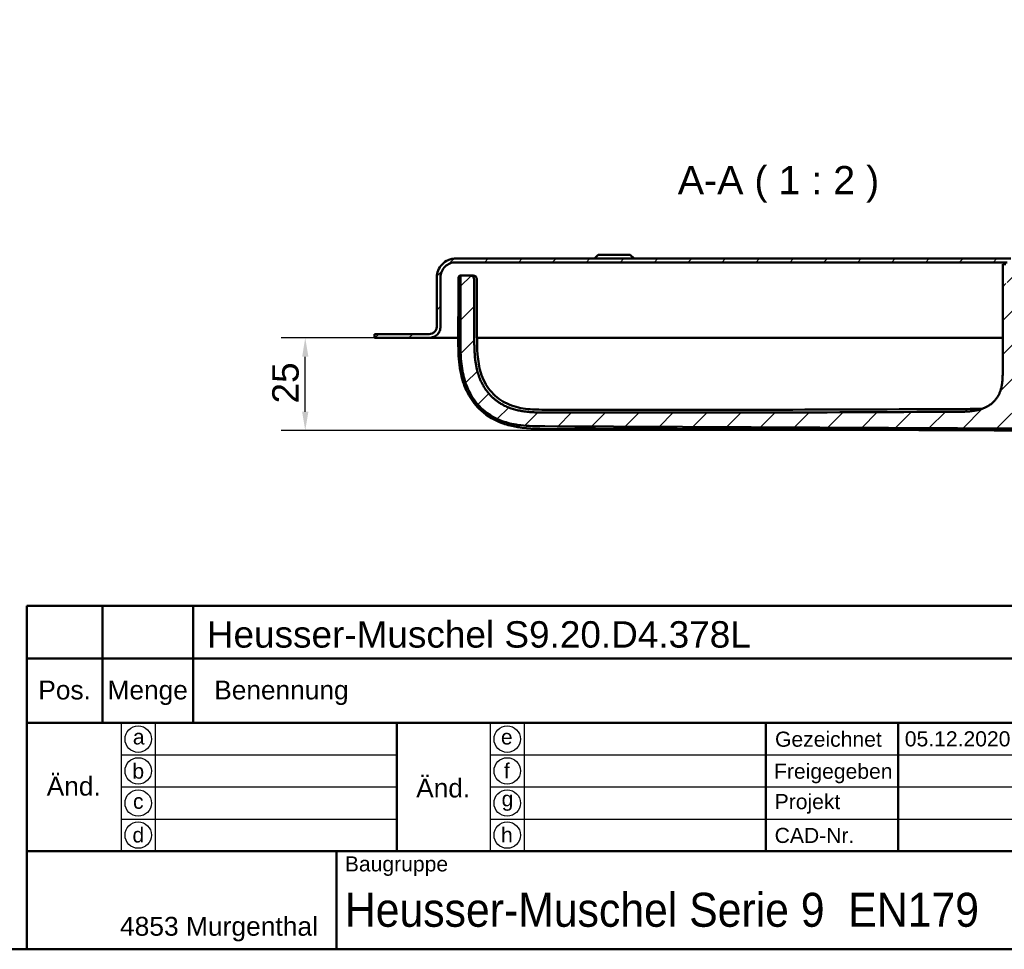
# Model space of a CAD drawing. Header units: millimetres. Extents: x 20 to 833, y 20 to 574.
# Tile 15 of 21: x 438 to 699, y 20 to 266. Entities that reach past the tile are written whole.
import ezdxf
from ezdxf.enums import TextEntityAlignment as Align

# ---------------------------------------------------------------- set-up
doc = ezdxf.new("R2010")
doc.units = ezdxf.units.MM
doc.header["$LTSCALE"] = 2
for name, color, linetype, lineweight in [('Bemaßungen(DIN)', 7, 'Continuous', 25), ('Sichtbare Kanten(DIN)', 7, 'Continuous', 50), ('Skizziergeometrie(DIN)', 7, 'Continuous', 50), ('Skizzierlinie(DIN)', 7, 'Continuous', 25), ('Symbole(DIN)', 7, 'Continuous', 25)]:
    doc.layers.add(name, color=color, linetype=linetype, lineweight=lineweight)
doc.layers.add('Schraffur', color=179, linetype='Continuous', lineweight=9, true_color=0x1e1e47)
doc.styles.add('Aktuell-DIN', font='arial.ttf')
doc.styles.add('Aktuell-DINGroßer Text', font='arial.ttf')
doc.styles.add('STANDARD-DIN~0', font='arial.ttf')
doc.styles.add('Textstil10', font='arial.ttf')
doc.styles.add('Textstil41', font='arial.ttf', dxfattribs={"width": 0.8})
doc.styles.add('Textstil83', font='arial.ttf', dxfattribs={"width": 0.8})
doc.dimstyles.new('CAD-LAN', dxfattribs={"dimscale": 2, "dimtxt": 3.5, "dimasz": 2.5, "dimexe": 3.175, "dimexo": 0, "dimgap": 0.8, "dimtad": 1, "dimrnd": 1e-08, "dimtxsty": 'STANDARD-DIN~0', "dimcen": 0.09, "dimdle": 10, "dimclrd": 250, "dimclre": 250, "dimclrt": 250, "dimadec": 0, "dimazin": 2, "dimtfac": 1, "dimtmove": 0, "dimatfit": 3, "dimfxl": 1, "dimtolj": 1, "dimtzin": 0, "dimlwd": 25, "dimlwe": 25, "dimarcsym": 0})

# ---------------------------------------------------------------- blocks, each defined once
blk = doc.blocks.new('Ränder Standardrahmen')
at = {"layer": 'Skizziergeometrie(DIN)', "flags": 128}
blk.add_lwpolyline([(10, 10), (10, 287), (410, 287), (410, 10), (10, 10)], dxfattribs=at)
blk = doc.blocks.new('Schriftfelder Heusser')
at = {"layer": 'Skizziergeometrie(DIN)'}
for p, q in [((101, 229.92), (101, 236.92)), ((101, 236.92), (291, 236.92)), ((111, 229.92), (111, 236.92)), ((123, 229.92), (123, 236.92)), ((101, 191.42), (101, 229.92)), ((101, 229.92), (291, 229.92)), ((111, 229.92), (111, 221.42)), ((123, 229.92), (123, 221.42)), ((101, 221.42), (291, 221.42)), ((150, 221.42), (150, 204.42)), ((198.85, 221.42), (198.85, 204.42)), ((216.35, 221.42), (216.35, 204.42)), ((101, 204.42), (291, 204.42)), ((142, 204.42), (142, 191.42)), ((291, 191.42), (101, 191.42))]:
    blk.add_line(p, q, dxfattribs=at)
at = {"layer": 'Skizzierlinie(DIN)'}
for p, q in [((113.5, 221.42), (113.5, 204.42)), ((118, 221.42), (118, 204.42)), ((162.35, 221.42), (162.35, 204.42)), ((166.85, 221.42), (166.85, 204.42)), ((113.5, 217.17), (150, 217.17)), ((162.35, 217.17), (278, 217.17)), ((113.5, 212.92), (150, 212.92)), ((162.35, 212.92), (278, 212.92)), ((113.5, 208.67), (150, 208.67)), ((162.35, 208.67), (278, 208.67))]:
    blk.add_line(p, q, dxfattribs=at)
for centre in [(115.75, 219.25), (164.6, 219.25), (115.75, 215.04), (164.6, 215.04), (115.75, 210.79), (164.6, 210.79), (115.75, 206.54), (164.6, 206.54)]:
    blk.add_circle(centre, 1.75, dxfattribs=at)
at = {"layer": 'Symbole(DIN)', "color": 179, "true_color": 0x262659, "style": 'Aktuell-DIN'}
for s, insert, char_height, attachment_point in [('Pos.', (106, 227), 2.489, 2), ('Menge', (117, 227), 2.489, 2), ('Benennung', (125.81, 225.38), 2.489, 4), ('\\fArial|b0|i0;Gezeichnet', (200.05, 219.23), 2, 4), ('\\fArial|b0|i0;a', (115.81, 219.53), 2, 5), ('\\fArial|b0|i0;e', (164.54, 219.53), 2, 5), ('\\fArial|b0|i0;b', (115.75, 215), 2, 5), ('\\fArial|b0|i0;f', (164.55, 215.06), 2, 5), ('\\fArial|b0|i0;Freigegeben', (199.92, 216), 2, 1), ('\\fArial|b0|i0;c', (115.75, 211.01), 2, 5), ('\\fArial|b0|i0;g', (164.63, 211.05), 2, 5), ('\\fArial|b0|i0;Projekt', (200, 211.98), 2, 1), ('\\fArial|b0|i0;d', (115.76, 206.55), 2, 5), ('\\fArial|b0|i0;h', (164.55, 206.57), 2, 5), ('\\fArial|b0|i0;CAD-Nr.', (200, 207.5), 2, 1), ('\\fArial|b0|i0;\\H2.0000;Baugruppe', (143.1, 203.73), 2, 1), ('\\fArial|b0|i0;\\H2.5000;4853 Murgenthal', (113.33, 192.46), 2.5, 7)]:
    blk.add_mtext(s, dxfattribs=dict(at, insert=insert, char_height=char_height, attachment_point=attachment_point))
at = {"layer": 'Symbole(DIN)', "color": 179, "true_color": 0x262659, "char_height": 2.489, "width": 12.3494, "attachment_point": 5, "style": 'Aktuell-DIN'}
for insert in [(107.21, 213), (156.12, 212.76)]:
    blk.add_mtext('Änd.', dxfattribs=dict(at, insert=insert))
at = {"layer": 'Symbole(DIN)', "color": 7, "insert": (143.1, 196.62), "char_height": 4.5, "width": 90.18, "attachment_point": 4, "style": 'Aktuell-DIN'}
blk.add_mtext('\\fArial|b0|i0;\\W0.90;\\H4.5000;Heusser-Muschel Serie 9  EN179', dxfattribs=at)
at = {"layer": 'Symbole(DIN)', "color": 179, "true_color": 0x262659, "style": 'Textstil10'}
blk.add_attdef('ERSTELLUNGSDATUM_001', (217.23, 218.29), '', height=2, dxfattribs=at)
at = {"layer": 'Symbole(DIN)', "color": 179, "true_color": 0x262659}
for tag, height, style, p in [('AUTOR', 2.49, 'Aktuell-DIN', (240.03, 219.26)), ('KONTROLLDATUM', 2, 'Textstil10', (217.42, 215.04)), ('KONTROLLIERT_VON', 2, 'Textstil10', (239.98, 215.05))]:
    blk.add_attdef(tag, text='', height=height, dxfattribs=dict(at, style=style)).set_placement(p, align=Align.MIDDLE_LEFT)
at = {"layer": 'Symbole(DIN)', "color": 7, "style": 'Textstil83', "width": 0.8}
blk.add_attdef('Anfänglicher_Ansichtsmaßstab_001', (281.57, 213.34), '', height=2.3, dxfattribs=at)
at = {"layer": 'Symbole(DIN)', "color": 179, "true_color": 0x262659, "style": 'Textstil10'}
blk.add_attdef('PROJEKT', text='', height=2, dxfattribs=at).set_placement((217.77, 209.72), align=Align.BOTTOM_LEFT)
at = {"layer": 'Symbole(DIN)', "color": 7, "style": 'Textstil41', "width": 0.8}
blk.add_attdef('STATUS', text='', height=5, dxfattribs=at).set_placement((284.53, 195.86), align=Align.MIDDLE_CENTER)
blk = doc.blocks.new('*D26')
at = {"layer": 'Bemaßungen(DIN)', "color": 250, "linetype": 'Continuous', "lineweight": 25, "true_color": 0x3f3f3f, "transparency": 16777216}
for p, q in [((532.03, 181.95), (507.37, 181.95)), ((513.72, 162.4), (513.72, 176.95)), ((704.38, 157.4), (507.37, 157.4))]:
    blk.add_line(p, q, dxfattribs=at)
at = {"layer": 'Bemaßungen(DIN)', "color": 250, "linetype": 'Continuous', "true_color": 0x3f3f3f, "transparency": 16777216}
for points in [[(512.89, 176.95), (514.55, 176.95), (513.72, 181.95)], [(512.89, 162.4), (514.55, 162.4), (513.72, 157.4)]]:
    blk.add_solid(points, dxfattribs=at)
at = {"layer": 'Defpoints', "color": 0, "linetype": 'Continuous', "transparency": 16777216}
for p in [(513.72, 181.95), (532.03, 181.95), (704.38, 157.4)]:
    blk.add_point(p, dxfattribs=at)
at = {"layer": 'Bemaßungen(DIN)', "color": 250, "linetype": 'Continuous', "lineweight": 25, "true_color": 0x3f3f3f, "transparency": 16777216, "insert": (504.97, 164.57), "char_height": 7, "attachment_point": 1, "rotation": 90, "style": 'STANDARD-DIN~0'}
blk.add_mtext('\\A1;25', dxfattribs=at)

msp = doc.modelspace()

# ---------------------------------------------------------------- hatches: boundary and pattern name
at = {"layer": 'Schraffur'}
h = msp.add_hatch(dxfattribs=at)
h.set_pattern_fill('ANSI31', color=256, scale=50.8, style=0)
h.set_pattern_definition([(45, (0, 0), (-4.49013, 4.49013), [])])
edge = h.paths.add_edge_path()
edge.add_line((739.531, 197.95), (739.531, 184.95))
edge.add_spline(control_points=[(739.531, 184.95), (739.531, 184.741), (739.553, 184.534), (739.637, 184.132), (739.699, 183.939), (739.937, 183.391), (740.166, 183.064), (740.726, 182.524), (741.05, 182.312), (741.764, 182.023), (742.145, 181.95), (742.531, 181.95)], knot_values=[-0.4735831, -0.4735831, -0.4735831, -0.4735831, -0.4108832, -0.4108832, -0.3500812, -0.3500812, -0.2314327, -0.2314327, -0.1160757, -0.1160757, 0, 0, 0, 0], degree=3, periodic=0)
edge.add_line((742.531, 181.95), (746.031, 181.95))
edge.add_line((746.031, 181.95), (746.031, 182.92))
edge.add_line((746.031, 182.92), (745.031, 182.92))
edge.add_line((745.031, 182.92), (745.031, 182.95))
edge.add_line((745.031, 182.95), (742.531, 182.95))
edge.add_spline(control_points=[(742.531, 182.95), (742.392, 182.95), (742.254, 182.964), (741.986, 183.021), (741.857, 183.062), (741.492, 183.221), (741.274, 183.373), (740.914, 183.746), (740.773, 183.963), (740.58, 184.438), (740.532, 184.692), (740.532, 184.95)], knot_values=[-0.3157143, -0.3157143, -0.3157143, -0.3157143, -0.2739221, -0.2739221, -0.2333875, -0.2333875, -0.1542884, -0.1542884, -0.0773838, -0.0773838, 0, 0, 0, 0], degree=3, periodic=0)
edge.add_line((740.532, 184.95), (740.532, 197.95))
edge.add_spline(control_points=[(740.532, 197.95), (740.532, 198.298), (740.496, 198.644), (740.355, 199.314), (740.252, 199.636), (739.855, 200.548), (739.475, 201.094), (738.541, 201.994), (738, 202.346), (736.81, 202.828), (736.176, 202.95), (735.532, 202.95)], knot_values=[-0.7893052, -0.7893052, -0.7893052, -0.7893052, -0.6848053, -0.6848053, -0.5834686, -0.5834686, -0.3857211, -0.3857211, -0.1934595, -0.1934595, 0, 0, 0, 0], degree=3, periodic=0)
edge.add_line((735.532, 202.95), (726.531, 202.95))
edge.add_line((726.531, 202.95), (726.531, 204.45))
edge.add_line((726.531, 204.45), (726.031, 204.45))
edge.add_line((726.031, 204.45), (726.031, 201.15))
edge.add_line((726.031, 201.15), (725.531, 201.15))
edge.add_line((725.531, 201.15), (725.531, 201.95))
edge.add_line((725.531, 201.95), (722.531, 201.95))
edge.add_line((722.531, 201.95), (722.531, 201.15))
edge.add_line((722.531, 201.15), (723.281, 201.15))
edge.add_line((723.281, 201.15), (723.081, 200.95))
edge.add_line((723.081, 200.95), (723.081, 196.15))
edge.add_line((723.081, 196.15), (723.281, 195.95))
edge.add_line((723.281, 195.95), (723.031, 195.95))
edge.add_line((723.031, 195.95), (723.031, 200.75))
edge.add_line((723.031, 200.75), (722.831, 200.95))
edge.add_line((722.831, 200.95), (721.731, 200.95))
edge.add_line((721.731, 200.95), (721.531, 200.75))
edge.add_line((721.531, 200.75), (721.531, 201.95))
edge.add_line((721.531, 201.95), (722.517, 201.95))
edge.add_line((722.517, 201.95), (722.517, 202.85))
edge.add_line((722.517, 202.85), (721.081, 202.85))
edge.add_line((721.081, 202.85), (721.081, 201.95))
edge.add_line((721.081, 201.95), (720.631, 201.95))
edge.add_line((720.631, 201.95), (720.631, 203.65))
edge.add_line((720.631, 203.65), (721.531, 203.65))
edge.add_line((721.531, 203.65), (721.531, 204.25))
edge.add_line((721.531, 204.25), (721.031, 204.75))
edge.add_line((721.031, 204.75), (718.081, 204.75))
edge.add_line((718.081, 204.75), (718.081, 189.909))
edge.add_line((718.081, 189.909), (727.59, 189.909))
edge.add_line((727.59, 189.909), (728.574, 190.893))
edge.add_line((728.574, 190.893), (728.574, 198.95))
edge.add_line((728.574, 198.95), (728.574, 201.45))
edge.add_line((728.574, 201.45), (727.831, 201.45))
edge.add_line((727.831, 201.45), (727.831, 195.25))
edge.add_line((727.831, 195.25), (727.531, 194.95))
edge.add_line((727.531, 194.95), (724.831, 194.95))
edge.add_line((724.831, 194.95), (725.031, 195.15))
edge.add_line((725.031, 195.15), (725.031, 195.75))
edge.add_line((725.031, 195.75), (724.831, 195.95))
edge.add_line((724.831, 195.95), (725.131, 195.95))
edge.add_line((725.131, 195.95), (725.131, 195.45))
edge.add_line((725.131, 195.45), (725.231, 195.35))
edge.add_line((725.231, 195.35), (727.331, 195.35))
edge.add_line((727.331, 195.35), (727.531, 195.55))
edge.add_line((727.531, 195.55), (727.531, 201.95))
edge.add_line((727.531, 201.95), (735.531, 201.95))
edge.add_spline(control_points=[(735.531, 201.95), (735.81, 201.95), (736.087, 201.922), (736.623, 201.809), (736.88, 201.727), (737.61, 201.409), (738.046, 201.105), (738.766, 200.358), (739.048, 199.925), (739.434, 198.973), (739.531, 198.466), (739.531, 197.95)], knot_values=[-0.6314442, -0.6314442, -0.6314442, -0.6314442, -0.5478443, -0.5478443, -0.4667749, -0.4667749, -0.3085769, -0.3085769, -0.1547676, -0.1547676, 0, 0, 0, 0], degree=3, periodic=0)
h.paths.add_polyline_path([(721.531, 194.95), (721.531, 195.15), (721.731, 194.95)], flags=0)
edge = h.paths.add_edge_path()
edge.add_line((549.531, 184.95), (549.531, 197.95))
edge.add_spline(control_points=[(549.531, 197.95), (549.531, 198.228), (549.56, 198.505), (549.673, 199.041), (549.755, 199.299), (550.073, 200.029), (550.377, 200.465), (551.124, 201.185), (551.557, 201.467), (552.508, 201.852), (553.016, 201.95), (553.531, 201.95)], knot_values=[-0.6314442, -0.6314442, -0.6314442, -0.6314442, -0.5478443, -0.5478443, -0.4667749, -0.4667749, -0.3085769, -0.3085769, -0.1547676, -0.1547676, 0, 0, 0, 0], degree=3, periodic=0)
edge.add_line((553.531, 201.95), (699.531, 201.95))
edge.add_line((699.531, 201.95), (699.531, 195.55))
edge.add_line((699.531, 195.55), (699.731, 195.35))
edge.add_line((699.731, 195.35), (701.831, 195.35))
edge.add_line((701.831, 195.35), (701.931, 195.45))
edge.add_line((701.931, 195.45), (701.931, 195.95))
edge.add_line((701.931, 195.95), (702.231, 195.95))
edge.add_line((702.231, 195.95), (702.031, 195.75))
edge.add_line((702.031, 195.75), (702.031, 195.15))
edge.add_line((702.031, 195.15), (702.231, 194.95))
edge.add_line((702.231, 194.95), (699.531, 194.95))
edge.add_line((699.531, 194.95), (699.231, 195.25))
edge.add_line((699.231, 195.25), (699.231, 201.45))
edge.add_line((699.231, 201.45), (698.388, 201.45))
edge.add_line((698.388, 201.45), (698.388, 198.95))
edge.add_line((698.388, 198.95), (698.388, 173.534))
edge.add_spline(control_points=[(698.388, 173.534), (698.388, 169.088), (698.388, 165.529), (694.861, 162.399), (690.834, 162.382), (685.8, 162.36)], knot_values=[0, 0, 0, 0, 0, 0, 1, 1, 1, 1, 1, 1], degree=5, periodic=0)
edge.add_spline(control_points=[(685.8, 162.36), (649.604, 162.202), (613.407, 162.059), (577.21, 162.188)], knot_values=[0.0000183, 0.0000183, 0.0000183, 0.0000183, 10.8591286, 10.8591286, 10.8591286, 10.8591286], degree=3, periodic=0)
edge.add_spline(control_points=[(577.21, 162.188), (570.674, 162.211), (564.714, 162.24), (558.522, 167.916), (558.494, 174.397), (558.46, 182.488)], knot_values=[0, 0, 0, 0, 0, 0, 1, 1, 1, 1, 1, 1], degree=5, periodic=0)
edge.add_spline(control_points=[(558.46, 182.488), (558.43, 189.785), (558.413, 193.672), (558.412, 197.036)], knot_values=[0, 0, 0, 0, 1.0033721, 1.0033721, 1.0033721, 1.0033721], weights=[1.044297, 1.00552, 1.0006869, 1.0000845], degree=3, periodic=0)
edge.add_spline(control_points=[(558.412, 197.036), (558.412, 197.602), (558.412, 198.11), (558.099, 198.45), (557.577, 198.45), (557.001, 198.45)], knot_values=[0, 0, 0, 0, 0, 0, 1, 1, 1, 1, 1, 1], degree=5, periodic=0)
edge.add_line((557.001, 198.45), (555.412, 198.45))
edge.add_spline(control_points=[(555.412, 198.45), (555.306, 198.45), (555.198, 198.45), (555.065, 198.412), (555.027, 198.396), (554.962, 198.351), (554.936, 198.323), (554.888, 198.248), (554.873, 198.201), (554.846, 198.068), (554.846, 197.975), (554.846, 197.884)], knot_values=[-0.0997525, -0.0997525, -0.0997525, -0.0997525, -0.0687231, -0.0687231, -0.0556331, -0.0556331, -0.0432165, -0.0432165, -0.0273736, -0.0273736, -0.0000528, -0.0000528, -0.0000528, -0.0000528], degree=3, periodic=0)
edge.add_spline(control_points=[(554.846, 197.884), (554.846, 195.966), (554.842, 194.136), (554.836, 192.208), (554.83, 190.26), (554.822, 188.254), (554.814, 186.315), (554.809, 185.03), (554.803, 183.745), (554.798, 182.459)], knot_values=[0, 0, 0, 0, 0.4082996, 0.4082996, 0.4082996, 0.82096, 0.82096, 0.82096, 1.0946134, 1.0946134, 1.0946134, 1.0946134], degree=3, periodic=0)
edge.add_spline(control_points=[(554.798, 182.459), (554.793, 181.323), (554.786, 180.184), (554.815, 178.97), (554.843, 177.755), (554.905, 176.689), (554.992, 175.77), (555.167, 173.934), (555.45, 172.438), (555.853, 171.029), (557.467, 165.392), (561.09, 161.509), (566.381, 159.745), (567.704, 159.304), (569.109, 158.991), (570.836, 158.789), (571.699, 158.688), (572.702, 158.613), (573.844, 158.572), (574.985, 158.532), (576.056, 158.529), (577.126, 158.524)], knot_values=[0, 0, 0, 0, 0.2406476, 0.2406476, 0.2406476, 0.4812952, 0.4812952, 0.4812952, 0.9625904, 0.9625904, 0.9625904, 2.8877711, 2.8877711, 2.8877711, 3.3690663, 3.3690663, 3.3690663, 3.6097139, 3.6097139, 3.6097139, 3.8503615, 3.8503615, 3.8503615, 3.8503615], degree=3, periodic=0)
edge.add_line((577.126, 158.524), (704.599, 157.977))
edge.add_spline(control_points=[(704.599, 157.977), (706.065, 157.971), (707.533, 157.963), (709.092, 158.008), (710.652, 158.052), (712.034, 158.141), (713.388, 158.296)], knot_values=[0, 0, 0, 0, 0.4403832, 0.4403832, 0.4403832, 0.8807664, 0.8807664, 0.8807664, 0.8807664], degree=3, periodic=0)
edge.add_spline(control_points=[(713.388, 158.296), (715.168, 158.5), (716.778, 158.805), (718.292, 159.225)], knot_values=[0, 0, 0, 0, 0.5001725, 0.5001725, 0.5001725, 0.5001725], degree=3, periodic=0)
edge.add_spline(control_points=[(718.292, 159.225), (719.827, 159.652), (721.507, 160.267), (723.333, 161.071)], knot_values=[0, 0, 0, 0, 0.5374565, 0.5374565, 0.5374565, 0.5374565], degree=3, periodic=0)
edge.add_spline(control_points=[(723.333, 161.071), (723.797, 161.276), (724.131, 161.43), (724.534, 161.626), (724.937, 161.821), (725.332, 162.023), (725.725, 162.226), (725.824, 162.277), (725.922, 162.328), (726.02, 162.379), (726.315, 162.531), (726.611, 162.683), (726.908, 162.831), (726.958, 162.855), (727.007, 162.88), (727.057, 162.904), (727.107, 162.928), (727.157, 162.952), (727.207, 162.976), (727.456, 163.096), (727.707, 163.212), (727.964, 163.32), (728.016, 163.341), (728.067, 163.362), (728.117, 163.382)], knot_values=[0, 0, 0, 0, 0.1300988, 0.1300988, 0.1300988, 0.2601975, 0.2601975, 0.2601975, 0.2927222, 0.2927222, 0.2927222, 0.3902963, 0.3902963, 0.3902963, 0.4065586, 0.4065586, 0.4065586, 0.422821, 0.422821, 0.422821, 0.5041327, 0.5041327, 0.5041327, 0.5203951, 0.5203951, 0.5203951, 0.5203951], degree=3, periodic=0)
edge.add_spline(control_points=[(728.117, 163.382), (728.21, 163.418), (728.301, 163.453), (728.417, 163.528), (728.453, 163.559), (728.515, 163.64), (728.536, 163.686), (728.574, 163.829), (728.574, 163.934), (728.574, 164.038)], knot_values=[-0.0935252, -0.0935252, -0.0935252, -0.0935252, -0.0642653, -0.0642653, -0.0483657, -0.0483657, -0.0312512, -0.0312512, 0, 0, 0, 0], degree=3, periodic=0)
edge.add_line((728.574, 164.038), (728.574, 184.007))
edge.add_line((728.574, 184.007), (727.59, 184.992))
edge.add_line((727.59, 184.992), (718.081, 184.992))
edge.add_line((718.081, 184.992), (718.081, 169.75))
edge.add_line((718.081, 169.75), (708.981, 169.75))
edge.add_line((708.981, 169.75), (708.981, 204.75))
edge.add_line((708.981, 204.75), (706.031, 204.75))
edge.add_line((706.031, 204.75), (705.531, 204.25))
edge.add_line((705.531, 204.25), (705.531, 203.65))
edge.add_line((705.531, 203.65), (706.431, 203.65))
edge.add_line((706.431, 203.65), (706.431, 201.95))
edge.add_line((706.431, 201.95), (705.981, 201.95))
edge.add_line((705.981, 201.95), (705.981, 202.85))
edge.add_line((705.981, 202.85), (704.546, 202.85))
edge.add_line((704.546, 202.85), (704.546, 201.95))
edge.add_line((704.546, 201.95), (705.531, 201.95))
edge.add_line((705.531, 201.95), (705.531, 200.75))
edge.add_line((705.531, 200.75), (705.331, 200.95))
edge.add_line((705.331, 200.95), (704.231, 200.95))
edge.add_line((704.231, 200.95), (704.031, 200.75))
edge.add_line((704.031, 200.75), (704.031, 195.95))
edge.add_line((704.031, 195.95), (703.781, 195.95))
edge.add_line((703.781, 195.95), (703.981, 196.15))
edge.add_line((703.981, 196.15), (703.981, 200.95))
edge.add_line((703.981, 200.95), (703.781, 201.15))
edge.add_line((703.781, 201.15), (704.531, 201.15))
edge.add_line((704.531, 201.15), (704.531, 201.95))
edge.add_line((704.531, 201.95), (701.531, 201.95))
edge.add_line((701.531, 201.95), (701.531, 201.15))
edge.add_line((701.531, 201.15), (701.031, 201.15))
edge.add_line((701.031, 201.15), (701.031, 204.45))
edge.add_line((701.031, 204.45), (700.531, 204.45))
edge.add_line((700.531, 204.45), (700.531, 202.95))
edge.add_line((700.531, 202.95), (553.532, 202.95))
edge.add_spline(control_points=[(553.532, 202.95), (553.184, 202.95), (552.838, 202.915), (552.167, 202.774), (551.846, 202.671), (550.933, 202.273), (550.388, 201.893), (549.488, 200.96), (549.135, 200.418), (548.654, 199.229), (548.532, 198.595), (548.532, 197.95)], knot_values=[-0.7893052, -0.7893052, -0.7893052, -0.7893052, -0.6848053, -0.6848053, -0.5834686, -0.5834686, -0.3857211, -0.3857211, -0.1934595, -0.1934595, 0, 0, 0, 0], degree=3, periodic=0)
edge.add_line((548.532, 197.95), (548.532, 184.95))
edge.add_spline(control_points=[(548.532, 184.95), (548.532, 184.811), (548.517, 184.672), (548.461, 184.404), (548.42, 184.276), (548.261, 183.911), (548.109, 183.693), (547.735, 183.333), (547.519, 183.192), (547.043, 182.999), (546.789, 182.95), (546.532, 182.95)], knot_values=[-0.3157221, -0.3157221, -0.3157221, -0.3157221, -0.2739221, -0.2739221, -0.2333875, -0.2333875, -0.1542884, -0.1542884, -0.0773838, -0.0773838, -0.0000019, -0.0000019, -0.0000019, -0.0000019], degree=3, periodic=0)
edge.add_line((546.532, 182.95), (532.031, 182.95))
edge.add_line((532.031, 182.95), (532.031, 181.95))
edge.add_line((532.031, 181.95), (546.531, 181.95))
edge.add_spline(control_points=[(546.531, 181.95), (546.74, 181.95), (546.948, 181.971), (547.35, 182.056), (547.543, 182.118), (548.09, 182.356), (548.418, 182.584), (548.958, 183.144), (549.169, 183.469), (549.458, 184.183), (549.531, 184.563), (549.531, 184.95)], knot_values=[-0.4735831, -0.4735831, -0.4735831, -0.4735831, -0.4108832, -0.4108832, -0.3500812, -0.3500812, -0.2314327, -0.2314327, -0.1160757, -0.1160757, 0, 0, 0, 0], degree=3, periodic=0)
h.paths.add_polyline_path([(705.531, 195.15), (705.531, 194.95), (705.331, 194.95)], flags=0)

# ---------------------------------------------------------------- linework, layer by layer
at = {"layer": 'Sichtbare Kanten(DIN)'}
for p, q in [((591.281, 203.95), (590.281, 202.95)), ((591.281, 203.95), (599.781, 203.95)), ((599.781, 203.95), (600.781, 202.95)), ((553.531, 201.95), (699.531, 201.95)), ((700.531, 202.95), (553.532, 202.95)), ((699.231, 201.45), (698.388, 201.45)), ((698.388, 198.95), (698.388, 201.45)), ((698.388, 198.95), (698.388, 201.45)), ((555.412, 198.45), (557.001, 198.45)), ((557.001, 198.45), (557.704, 198.45)), ((698.388, 198.95), (698.388, 173.534)), ((698.388, 198.95), (698.388, 173.534)), ((548.531, 184.95), (548.531, 197.95)), ((548.532, 197.95), (548.532, 184.95)), ((549.531, 184.95), (549.531, 197.95)), ((546.532, 182.95), (532.031, 182.95)), ((532.031, 182.95), (532.031, 181.95)), ((532.031, 182.92), (532.031, 182.92)), ((532.031, 181.95), (532.031, 182.92)), ((548.531, 184.95), (548.532, 184.95)), ((532.031, 181.95), (546.531, 181.95)), ((532.031, 181.95), (532.031, 181.95)), ((554.215, 181.95), (546.531, 181.95)), ((572.07, 181.95), (559.191, 181.95)), ((698.388, 181.95), (572.07, 181.95)), ((704.599, 157.977), (577.126, 158.524))]:
    msp.add_line(p, q, dxfattribs=at)
for points, degree, knots in [([(553.532, 202.95), (553.184, 202.95), (552.838, 202.915), (552.167, 202.774), (551.846, 202.671), (550.933, 202.273), (550.388, 201.893), (549.488, 200.96), (549.135, 200.418), (548.654, 199.229), (548.532, 198.595), (548.532, 197.95)], 3, [-0.78930523, -0.78930523, -0.78930523, -0.78930523, -0.68480532, -0.68480532, -0.58346864, -0.58346864, -0.38572109, -0.38572109, -0.19345948, -0.19345948, 0, 0, 0, 0]), ([(549.531, 197.95), (549.531, 198.228), (549.56, 198.505), (549.673, 199.041), (549.755, 199.299), (550.073, 200.029), (550.377, 200.465), (551.124, 201.185), (551.557, 201.467), (552.508, 201.852), (553.016, 201.95), (553.531, 201.95)], 3, [-0.63144419, -0.63144419, -0.63144419, -0.63144419, -0.54784426, -0.54784426, -0.46677491, -0.46677491, -0.30857687, -0.30857687, -0.15476759, -0.15476759, 0, 0, 0, 0]), ([(713.384, 157.735), (709.029, 157.237), (704.622, 157.416), (692.903, 157.467), (685.567, 157.498), (656.223, 157.623), (634.215, 157.718), (603.954, 157.848), (595.701, 157.883), (581.255, 157.945), (574.959, 157.344), (567.619, 158.773), (566.371, 159.127), (563.181, 160.423), (561.297, 161.642), (558.546, 164.383), (557.516, 165.818), (555.913, 168.923), (555.335, 170.628), (554.489, 174.477), (554.313, 176.66), (554.164, 182.452), (554.253, 186.076), (554.271, 191.159), (554.276, 192.618), (554.282, 194.806), (554.284, 195.535), (554.284, 196.63), (554.282, 196.995), (554.286, 197.455), (554.288, 197.55), (554.294, 197.757), (554.3, 197.869), (554.322, 198.016), (554.332, 198.061), (554.368, 198.183), (554.402, 198.249), (554.488, 198.348), (554.541, 198.384), (554.649, 198.425), (554.696, 198.435), (554.78, 198.446), (554.814, 198.448), (554.868, 198.45), (554.888, 198.451), (554.929, 198.451), (554.95, 198.451), (554.971, 198.451)], 3, [0, 0, 0, 0, 1.3147732, 1.3147732, 3.5156069, 3.5156069, 10.1181079, 10.1181079, 12.5940457, 12.5940457, 14.4517512, 14.4517512, 14.8372417, 14.8372417, 15.4848677, 15.4848677, 16.0022412, 16.0022412, 16.5333209, 16.5333209, 17.1842684, 17.1842684, 18.2712861, 18.2712861, 18.7090006, 18.7090006, 18.9277979, 18.9277979, 19.037268, 19.037268, 19.0659314, 19.0659314, 19.1002429, 19.1002429, 19.1167144, 19.1167144, 19.1500843, 19.1500843, 19.1808225, 19.1808225, 19.1996381, 19.1996381, 19.21058, 19.21058, 19.2165994, 19.2165994, 19.2229076, 19.2229076, 19.2229076, 19.2229076]), ([(555.412, 198.45), (555.306, 198.45), (555.198, 198.45), (555.065, 198.412), (555.027, 198.396), (554.962, 198.351), (554.936, 198.323), (554.888, 198.248), (554.873, 198.201), (554.846, 198.068), (554.846, 197.975), (554.846, 197.884)], 3, [-0.099752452, -0.099752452, -0.099752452, -0.099752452, -0.068723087, -0.068723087, -0.055633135, -0.055633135, -0.043216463, -0.043216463, -0.027373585, -0.027373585, -0.000052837, -0.000052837, -0.000052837, -0.000052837]), ([(554.852, 198.441), (554.852, 198.441), (554.852, 198.441), (554.855, 198.441), (554.867, 198.443), (554.901, 198.446), (554.916, 198.448), (554.95, 198.45), (554.968, 198.451), (555.003, 198.452), (555.018, 198.452), (555.043, 198.453), (555.053, 198.453), (555.07, 198.453), (555.077, 198.453), (555.087, 198.453), (555.089, 198.453), (555.095, 198.453), (555.097, 198.453), (555.099, 198.453), (555.1, 198.453), (555.1, 198.453), (555.1, 198.453), (555.1, 198.453)], 3, [0.040889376, 0.040889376, 0.040889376, 0.040889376, 0.04351179, 0.04351179, 0.063943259, 0.063943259, 0.075266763, 0.075266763, 0.084557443, 0.084557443, 0.090252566, 0.090252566, 0.093339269, 0.093339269, 0.095419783, 0.095419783, 0.096311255, 0.096311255, 0.09697961, 0.09697961, 0.097042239, 0.097042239, 0.097097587, 0.097097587, 0.097097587, 0.097097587]), ([(555.018, 198.446), (555.013, 198.447), (555.007, 198.447), (555.002, 198.448), (554.996, 198.449), (554.99, 198.45), (554.989, 198.45)], 5, [1.370673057, 1.370673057, 1.370673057, 1.370673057, 1.370673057, 1.370673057, 1.391806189, 1.395873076, 1.395873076, 1.395873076, 1.395873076, 1.395873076, 1.395873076]), ([(554.996, 198.444), (554.996, 198.444), (554.997, 198.444), (555.001, 198.445), (555.009, 198.446), (555.038, 198.448), (555.057, 198.449), (555.102, 198.451), (555.121, 198.451), (555.155, 198.452), (555.167, 198.452), (555.189, 198.452), (555.198, 198.452), (555.207, 198.452)], 3, [0.04302321, 0.04302321, 0.04302321, 0.04302321, 0.048472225, 0.048472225, 0.065382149, 0.065382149, 0.082093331, 0.082093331, 0.090516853, 0.090516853, 0.094716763, 0.094716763, 0.097316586, 0.097316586, 0.097316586, 0.097316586]), ([(555.094, 198.446), (555.094, 198.446), (555.101, 198.446), (555.122, 198.448), (555.129, 198.448), (555.141, 198.449), (555.144, 198.449), (555.148, 198.449), (555.15, 198.449), (555.162, 198.449), (555.176, 198.45), (555.2, 198.45), (555.207, 198.45), (555.222, 198.451), (555.232, 198.451), (555.248, 198.451), (555.254, 198.451), (555.265, 198.451), (555.269, 198.451), (555.275, 198.451), (555.277, 198.451), (555.28, 198.451), (555.28, 198.451), (555.281, 198.451), (555.281, 198.451), (555.282, 198.451), (555.282, 198.451), (555.282, 198.451)], 3, [0.043257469, 0.043257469, 0.043257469, 0.043257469, 0.063911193, 0.063911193, 0.072195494, 0.072195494, 0.074953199, 0.074953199, 0.075872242, 0.075872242, 0.085106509, 0.085106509, 0.088411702, 0.088411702, 0.091991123, 0.091991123, 0.094059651, 0.094059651, 0.095367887, 0.095367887, 0.095908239, 0.095908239, 0.096110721, 0.096110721, 0.09616816, 0.09616816, 0.09618252, 0.09618252, 0.09618252, 0.09618252]), ([(555.18, 198.448), (555.18, 198.448), (555.19, 198.448), (555.222, 198.449), (555.23, 198.45), (555.248, 198.45), (555.255, 198.45), (555.269, 198.45), (555.275, 198.45), (555.289, 198.45), (555.297, 198.45), (555.311, 198.45), (555.315, 198.45), (555.323, 198.45), (555.326, 198.45), (555.329, 198.45), (555.33, 198.45), (555.331, 198.45), (555.331, 198.45), (555.331, 198.45)], 3, [0.041204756, 0.041204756, 0.041204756, 0.041204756, 0.068784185, 0.068784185, 0.076970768, 0.076970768, 0.082340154, 0.082340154, 0.085424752, 0.085424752, 0.08876935, 0.08876935, 0.090316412, 0.090316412, 0.091134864, 0.091134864, 0.091301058, 0.091301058, 0.091425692, 0.091425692, 0.091425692, 0.091425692]), ([(555.245, 198.449), (555.245, 198.449), (555.247, 198.449), (555.256, 198.449), (555.266, 198.449), (555.289, 198.45), (555.297, 198.45), (555.313, 198.45), (555.32, 198.45), (555.335, 198.45), (555.34, 198.45), (555.35, 198.45), (555.354, 198.45), (555.361, 198.45), (555.364, 198.45), (555.366, 198.45)], 3, [0.041130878, 0.041130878, 0.041130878, 0.041130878, 0.052585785, 0.052585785, 0.07295608, 0.07295608, 0.080887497, 0.080887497, 0.086067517, 0.086067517, 0.08868268, 0.08868268, 0.089993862, 0.089993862, 0.090808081, 0.090808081, 0.090808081, 0.090808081]), ([(555.292, 198.449), (555.292, 198.449), (555.293, 198.449), (555.299, 198.45), (555.309, 198.45), (555.335, 198.45), (555.34, 198.45), (555.35, 198.45), (555.355, 198.45), (555.365, 198.45), (555.368, 198.45), (555.374, 198.45), (555.375, 198.45), (555.379, 198.45), (555.381, 198.45), (555.384, 198.45), (555.385, 198.45), (555.388, 198.45), (555.389, 198.45), (555.39, 198.45), (555.39, 198.45), (555.39, 198.45), (555.39, 198.45), (555.39, 198.45)], 3, [0.042153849, 0.042153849, 0.042153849, 0.042153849, 0.051584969, 0.051584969, 0.077457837, 0.077457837, 0.082709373, 0.082709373, 0.08665462, 0.08665462, 0.088479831, 0.088479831, 0.089149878, 0.089149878, 0.089838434, 0.089838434, 0.090267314, 0.090267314, 0.090572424, 0.090572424, 0.090605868, 0.090605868, 0.090618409, 0.090618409, 0.090618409, 0.090618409]), ([(555.317, 198.449), (555.317, 198.449), (555.317, 198.449), (555.317, 198.449), (555.318, 198.449), (555.321, 198.449), (555.327, 198.45), (555.356, 198.45), (555.364, 198.45), (555.38, 198.45), (555.384, 198.45), (555.391, 198.45), (555.394, 198.45), (555.401, 198.45), (555.405, 198.45), (555.409, 198.45), (555.41, 198.45), (555.41, 198.45), (555.41, 198.45), (555.411, 198.45), (555.411, 198.45), (555.411, 198.45)], 3, [0.045423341, 0.045423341, 0.045423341, 0.045423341, 0.048719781, 0.048719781, 0.050905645, 0.050905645, 0.072892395, 0.072892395, 0.079342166, 0.079342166, 0.080984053, 0.080984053, 0.082214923, 0.082214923, 0.083325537, 0.083325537, 0.083462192, 0.083462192, 0.083530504, 0.083530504, 0.08354758, 0.08354758, 0.08354758, 0.08354758]), ([(555.319, 198.45), (555.319, 198.45), (555.322, 198.45), (555.337, 198.45), (555.344, 198.45), (555.359, 198.45), (555.364, 198.45), (555.373, 198.45), (555.377, 198.45), (555.386, 198.45), (555.389, 198.45), (555.395, 198.45), (555.397, 198.45), (555.401, 198.45), (555.403, 198.45), (555.405, 198.45)], 3, [0.042845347, 0.042845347, 0.042845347, 0.042845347, 0.063924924, 0.063924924, 0.077136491, 0.077136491, 0.081925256, 0.081925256, 0.085010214, 0.085010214, 0.086567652, 0.086567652, 0.087348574, 0.087348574, 0.087833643, 0.087833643, 0.087833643, 0.087833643]), ([(555.38, 198.45), (555.379, 198.45), (555.378, 198.45), (555.377, 198.45), (555.376, 198.45), (555.374, 198.45), (555.374, 198.45)], 5, [0.504286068, 0.504286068, 0.504286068, 0.504286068, 0.504286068, 0.504286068, 0.521884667, 0.544861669, 0.544861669, 0.544861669, 0.544861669, 0.544861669, 0.544861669]), ([(557.728, 198.45), (557.728, 198.45), (557.728, 198.45), (557.728, 198.45), (557.728, 198.45), (557.728, 198.45), (557.728, 198.45), (557.728, 198.45), (557.728, 198.45), (557.729, 198.45), (557.729, 198.45), (557.73, 198.45), (557.73, 198.45), (557.731, 198.45), (557.731, 198.45), (557.731, 198.45), (557.731, 198.45), (557.731, 198.45), (557.731, 198.45), (557.731, 198.45), (557.731, 198.45), (557.731, 198.45), (557.732, 198.45), (557.732, 198.45), (557.732, 198.45), (557.733, 198.45), (557.733, 198.45), (557.735, 198.45), (557.736, 198.45), (557.74, 198.45), (557.745, 198.45), (557.754, 198.45), (557.757, 198.45), (557.768, 198.45), (557.777, 198.45), (557.818, 198.45), (557.852, 198.45), (557.92, 198.449), (557.954, 198.449), (558.056, 198.446), (558.124, 198.443), (558.328, 198.425), (558.467, 198.403), (558.659, 198.329), (558.721, 198.297), (558.833, 198.219), (558.884, 198.171), (558.968, 198.063), (559.002, 198.002), (559.083, 197.814), (559.11, 197.676), (559.141, 197.372), (559.141, 197.201), (559.141, 197.032)], 3, [0, 0, 0, 0, 0.00007948, 0.00007948, 0.00023843, 0.00023843, 0.00055634, 0.00055634, 0.00119216, 0.00119216, 0.00247649, 0.00247649, 0.00263941, 0.00263941, 0.00267988, 0.00267988, 0.00270001, 0.00270001, 0.00272021, 0.00272021, 0.00274029, 0.00274029, 0.00278045, 0.00278045, 0.00286031, 0.00286031, 0.00317882, 0.00317882, 0.00381464, 0.00381464, 0.00640667, 0.00640667, 0.00768677, 0.00768677, 0.01025221, 0.01025221, 0.02044749, 0.02044749, 0.03062153, 0.03062153, 0.05097922, 0.05097922, 0.09220659, 0.09220659, 0.11272488, 0.11272488, 0.13329354, 0.13329354, 0.15379743, 0.15379743, 0.19482926, 0.19482926, 0.24572243, 0.24572243, 0.24572243, 0.24572243]), ([(554.846, 197.884), (554.846, 195.966), (554.842, 194.136), (554.836, 192.208), (554.83, 190.26), (554.822, 188.254), (554.814, 186.315), (554.809, 185.03), (554.803, 183.745), (554.798, 182.459)], 3, [0, 0, 0, 0, 0.4082996, 0.4082996, 0.4082996, 0.82096, 0.82096, 0.82096, 1.0946134, 1.0946134, 1.0946134, 1.0946134]), ([(546.531, 181.95), (546.74, 181.95), (546.948, 181.971), (547.35, 182.056), (547.543, 182.118), (548.09, 182.356), (548.418, 182.584), (548.958, 183.144), (549.169, 183.469), (549.458, 184.183), (549.531, 184.563), (549.531, 184.95)], 3, [-0.47358314, -0.47358314, -0.47358314, -0.47358314, -0.41088319, -0.41088319, -0.35008119, -0.35008119, -0.23143265, -0.23143265, -0.11607569, -0.11607569, 0, 0, 0, 0]), ([(548.532, 184.95), (548.532, 184.811), (548.517, 184.672), (548.461, 184.404), (548.42, 184.276), (548.261, 183.911), (548.109, 183.693), (547.735, 183.333), (547.519, 183.192), (547.043, 182.999), (546.789, 182.95), (546.532, 182.95)], 3, [-0.31572209, -0.31572209, -0.31572209, -0.31572209, -0.27392213, -0.27392213, -0.23338746, -0.23338746, -0.15428844, -0.15428844, -0.07738379, -0.07738379, -0.00000194, -0.00000194, -0.00000194, -0.00000194]), ([(577.126, 158.524), (576.056, 158.529), (574.985, 158.532), (573.844, 158.572), (572.702, 158.613), (571.699, 158.688), (570.836, 158.789), (569.109, 158.991), (567.704, 159.304), (566.381, 159.745), (561.09, 161.509), (557.467, 165.392), (555.853, 171.029), (555.45, 172.438), (555.167, 173.934), (554.992, 175.77), (554.905, 176.689), (554.843, 177.755), (554.815, 178.97), (554.786, 180.184), (554.793, 181.323), (554.798, 182.459)], 3, [0, 0, 0, 0, 0.2406476, 0.2406476, 0.2406476, 0.4812952, 0.4812952, 0.4812952, 0.9625904, 0.9625904, 0.9625904, 2.8877711, 2.8877711, 2.8877711, 3.3690663, 3.3690663, 3.3690663, 3.6097139, 3.6097139, 3.6097139, 3.8503615, 3.8503615, 3.8503615, 3.8503615]), ([(559.189, 182.488), (559.203, 179.197), (559.228, 175.808), (560.742, 170.994), (561.565, 169.37), (563.203, 167.358), (563.8, 166.759), (565.763, 165.152), (567.327, 164.343), (570.551, 163.323), (572.244, 163.085), (575.018, 162.928), (576.115, 162.923), (577.21, 162.919)], 3, [0, 0, 0, 0, 0.9871971, 0.9871971, 1.5142072, 1.5142072, 1.7654789, 1.7654789, 2.2752844, 2.2752844, 2.7801551, 2.7801551, 3.108808, 3.108808, 3.108808, 3.108808]), ([(577.21, 162.919), (610.544, 162.803), (643.878, 162.915), (680.871, 163.072), (684.531, 163.087), (688.19, 163.103)], 3, [0, 0, 0, 0, 10.0001203, 10.0001203, 11.0980219, 11.0980219, 11.0980219, 11.0980219]), ([(688.19, 163.103), (689.258, 163.108), (690.327, 163.108), (691.904, 163.135), (692.423, 163.149), (692.936, 163.172)], 3, [0, 0, 0, 0, 0.32031018, 0.32031018, 0.4743031, 0.4743031, 0.4743031, 0.4743031])]:
    msp.add_open_spline(points, degree=degree, knots=knots, dxfattribs=at)
for points, degree in [([(554.979, 198.45), (554.976, 198.45), (554.974, 198.45), (554.971, 198.45)], 3), ([(555.226, 198.451), (555.222, 198.451), (555.219, 198.451), (555.215, 198.452), (555.211, 198.452), (555.207, 198.452)], 5), ([(555.294, 198.45), (555.291, 198.45), (555.289, 198.451), (555.287, 198.451), (555.284, 198.451), (555.282, 198.451)], 5), ([(555.372, 198.45), (555.371, 198.45), (555.37, 198.45), (555.369, 198.45), (555.368, 198.45), (555.366, 198.45)], 5), ([(558.412, 197.036), (558.412, 197.602), (558.412, 198.11), (558.099, 198.45), (557.577, 198.45), (557.001, 198.45)], 5), ([(557.704, 198.45), (557.714, 198.45), (557.725, 198.45), (557.735, 198.45), (557.745, 198.45), (557.754, 198.45)], 5), ([(559.141, 197.032), (559.143, 192.184), (559.169, 187.336), (559.189, 182.488)], 3), ([(577.21, 162.188), (570.674, 162.211), (564.714, 162.24), (558.522, 167.916), (558.494, 174.397), (558.46, 182.488)], 5), ([(698.388, 173.534), (698.388, 169.088), (698.388, 165.529), (694.861, 162.399), (690.834, 162.382), (685.8, 162.36)], 5), ([(685.8, 162.36), (649.604, 162.202), (613.407, 162.059), (577.21, 162.188)], 3)]:
    msp.add_open_spline(points, degree=degree, dxfattribs=at)
msp.add_rational_spline([(558.412, 197.036), (558.413, 193.672), (558.43, 189.785), (558.46, 182.488)], [1.0000845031, 1.00068688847, 1.005519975, 1.0442970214], degree=3, dxfattribs=at)

# ---------------------------------------------------------------- block references
at = {"xscale": 2, "yscale": 2, "zscale": 2}
msp.add_blockref('Ränder Standardrahmen', (0, 0), dxfattribs=at)
ref = msp.add_blockref('Schriftfelder Heusser', (238, -362.833), dxfattribs=dict(xscale=2, yscale=2, zscale=2))
ref.add_attrib('ERSTELLUNGSDATUM_001', '05.12.2020', (672.46, 73.748), dxfattribs={"layer": 'Symbole(DIN)', "color": 179, "true_color": 0x262659, "height": 4, "style": 'Textstil10'})

# ---------------------------------------------------------------- texts
at = {"layer": 'Symbole(DIN)', "color": 7, "insert": (612.358, 217.75), "char_height": 7.4676, "attachment_point": 7, "style": 'Aktuell-DINGroßer Text'}
msp.add_mtext('A-A ( 1 : 2 )', dxfattribs=at)
at = {"layer": 'Symbole(DIN)', "color": 7, "insert": (487.659, 106.906), "char_height": 7, "width": 144.02821, "attachment_point": 1, "style": 'Aktuell-DIN'}
msp.add_mtext('{\\fArial|b0|i0;\\H7.0000;Heusser-Muschel S9.20.D4.378L}', dxfattribs=at)

# ---------------------------------------------------------------- dimensions: what is measured, and where the dimension line sits
at = {"layer": 'Bemaßungen(DIN)', "color": 250, "linetype": 'Continuous', "lineweight": 25, "true_color": 0x3f3f3f}
dim = msp.add_linear_dim(base=(513.719, 181.95), p1=(704.381, 157.395), p2=(532.031, 181.95), angle=90, dimstyle='CAD-LAN', override={"dimgap": 0.8, "dimdec": 0, "dimtol": 0, "dimlim": 0, "dimtp": 0, "dimtm": 0, "dimtdec": 2, "dimtofl": 0, "dimatfit": 1}, dxfattribs=at)
dim.commit()
dim.dimension.update_dxf_attribs({"geometry": '*D26', "text_midpoint": (513.719, 169.673), "dimtype": 160})

doc.saveas('drawing.dxf')
